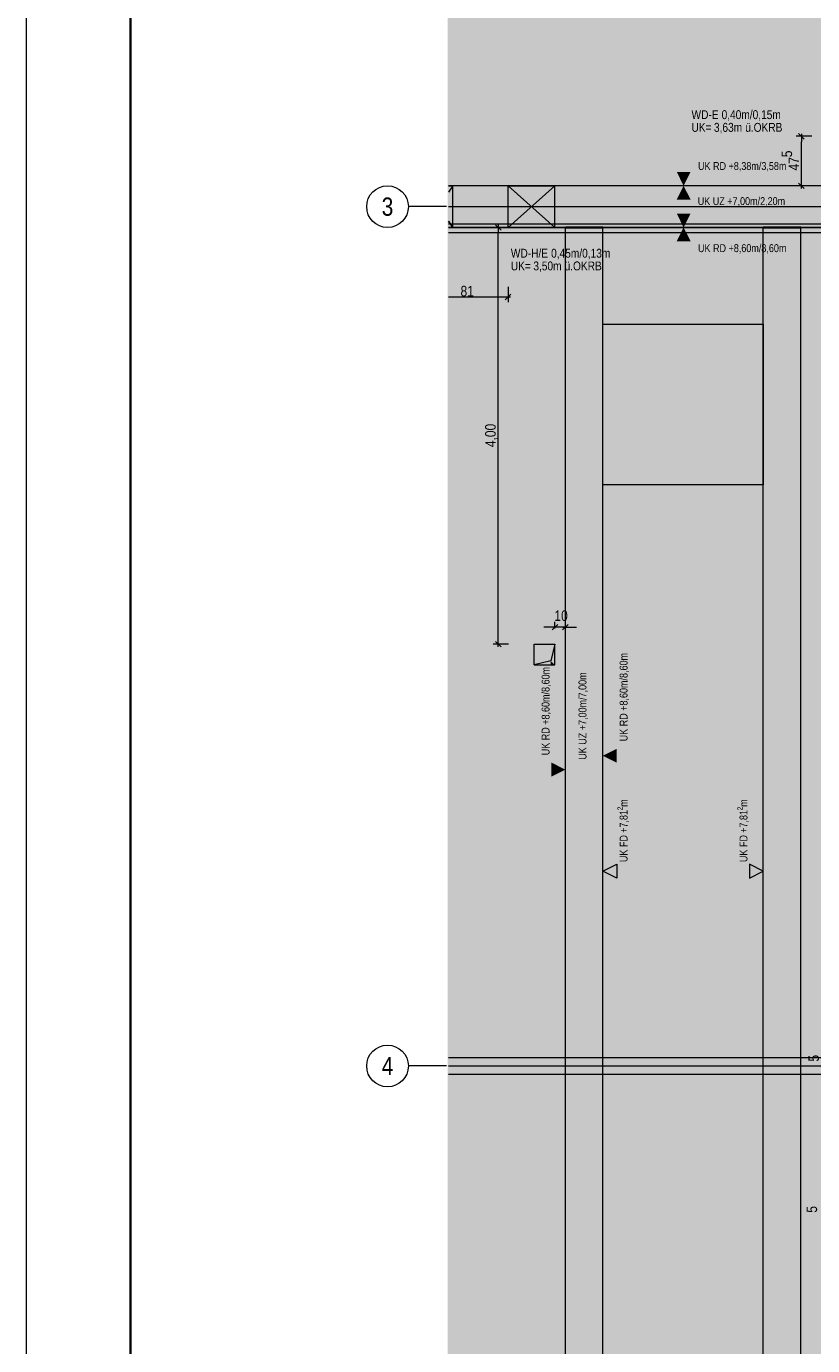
# Model space of a CAD drawing. Extents: x -620 to 300, y 62 to 1107.
# Tile 52 of 256: x -620 to -469, y 548 to 802. Entities that reach past the tile are written whole.
import ezdxf
from ezdxf.enums import TextEntityAlignment as Align
from ezdxf.lldxf.tags import DXFTag

# ---------------------------------------------------------------- set-up
doc = ezdxf.new("R2010")
doc.units = 0
doc.layers.get('0').update_dxf_attribs({"lineweight": 35})
for name, color, linetype, lineweight, true_color in [('00_Beschriftung UZ', 3, 'Continuous', 13, 0x00ff00), ('30 -34 Innenwände- 11 Durchbruch', 4, 'Continuous', 9, 0x00ffff), ('30 -34 Innenwände- 6 Elemente', 7, 'Continuous', 9, 0xff6633), ('30 -35 Decken- 1 Konstruktion-Träger- Stahlbeton', 7, 'grob-A06G9FRA8I', 13, 0x33aa00), ('30 -35 Decken- 11 Durchbruch', 5, 'Continuous', 15, 0x0000ff), ('70 -76 Bemaßung- 2 Allgemein', 9, 'Continuous', 5, 0x808080), ('iwb_Layout Achsbezeichung', 1, 'Continuous', 13, 0xff0000), ('iwb_Layout BA_Markierung', 7, 'Continuous', 9, 0xbadcdc)]:
    doc.layers.add(name, color=color, linetype=linetype, lineweight=lineweight, true_color=true_color)
for name, color, linetype, lineweight in [('70 -71 Achsen- 1 Gebäudeachsen', 7, 'STRICHPUNKT2-A06G9FR98I', 18), ('iwb_Plankopf Rahmen', 7, 'Continuous', 35), ('Keine', 7, 'Continuous', 9)]:
    doc.layers.add(name, color=color, linetype=linetype, lineweight=lineweight)
doc.layers.add('iwb_Schraffur_Unterzug', color=7, linetype='Continuous', lineweight=5, true_color=0xffffcc, plot=False)
doc.styles.get("Standard").update_dxf_attribs({"font": 'ARIALN.TTF'})
tags = doc.linetypes.add('grob-A06G9FRA8I', pattern=[14, 3, -8, 3]).pattern_tags.tags
tags[8:9] = [DXFTag(74, 4), DXFTag(75, 0), DXFTag(340, '0'), DXFTag(46, 0.0), DXFTag(50, 0.0), DXFTag(44, 0.0), DXFTag(45, 0.0)]
tags[6:7] = [DXFTag(74, 4), DXFTag(75, 0), DXFTag(340, '0'), DXFTag(46, 0.0), DXFTag(50, 0.0), DXFTag(44, 0.0), DXFTag(45, 0.0)]
tags[4:5] = [DXFTag(74, 4), DXFTag(75, 0), DXFTag(340, '0'), DXFTag(46, 0.0), DXFTag(50, 0.0), DXFTag(44, 0.0), DXFTag(45, 0.0)]
tags = doc.linetypes.add('STRICHPUNKT2', pattern=[12.7, 6.35, -3.175, 0, -3.175]).pattern_tags.tags
tags[10:11] = [DXFTag(74, 4), DXFTag(75, 0), DXFTag(340, '0'), DXFTag(46, 0.0), DXFTag(50, 0.0), DXFTag(44, 0.0), DXFTag(45, 0.0)]
tags[8:9] = [DXFTag(74, 4), DXFTag(75, 0), DXFTag(340, '0'), DXFTag(46, 0.0), DXFTag(50, 0.0), DXFTag(44, 0.0), DXFTag(45, 0.0)]
tags[6:7] = [DXFTag(74, 4), DXFTag(75, 0), DXFTag(340, '0'), DXFTag(46, 0.0), DXFTag(50, 0.0), DXFTag(44, 0.0), DXFTag(45, 0.0)]
tags[4:5] = [DXFTag(74, 4), DXFTag(75, 0), DXFTag(340, '0'), DXFTag(46, 0.0), DXFTag(50, 0.0), DXFTag(44, 0.0), DXFTag(45, 0.0)]
tags = doc.linetypes.add('STRICHPUNKT2-A06G9FR98I', pattern=[12.7, 6.35, -3.175, 0, -3.175]).pattern_tags.tags
tags[10:11] = [DXFTag(74, 4), DXFTag(75, 0), DXFTag(340, '0'), DXFTag(46, 0.0), DXFTag(50, 0.0), DXFTag(44, 0.0), DXFTag(45, 0.0)]
tags[8:9] = [DXFTag(74, 4), DXFTag(75, 0), DXFTag(340, '0'), DXFTag(46, 0.0), DXFTag(50, 0.0), DXFTag(44, 0.0), DXFTag(45, 0.0)]
tags[6:7] = [DXFTag(74, 4), DXFTag(75, 0), DXFTag(340, '0'), DXFTag(46, 0.0), DXFTag(50, 0.0), DXFTag(44, 0.0), DXFTag(45, 0.0)]
tags[4:5] = [DXFTag(74, 4), DXFTag(75, 0), DXFTag(340, '0'), DXFTag(46, 0.0), DXFTag(50, 0.0), DXFTag(44, 0.0), DXFTag(45, 0.0)]

# ---------------------------------------------------------------- blocks, each defined once
blk = doc.blocks.new('Polygon-A06G9FR18I')
at = {"color": 0, "linetype": 'ByBlock', "lineweight": -2, "ltscale": 0.13}
blk.add_solid([(-459.02, 82.71), (-538.75, 82.5), (-458.86, 1079.92), (-538.75, 1079.92)], dxfattribs=at)
blk = doc.blocks.new('Referenz-A06G9FRB8I')
at = {"layer": '00_Beschriftung UZ', "color": 0, "linetype": 'Continuous', "lineweight": 5, "ltscale": 0.13}
for p, q in [((-538.63, 762.05), (-458.08, 762.05)), ((-508.98, 639.46), (-506.31, 640.79)), ((-506.31, 638.12), (-508.98, 639.46)), ((-506.31, 640.79), (-506.31, 638.12)), ((-480.84, 640.79), (-480.85, 638.12)), ((-480.85, 638.12), (-478.18, 639.46)), ((-478.18, 639.46), (-480.84, 640.79))]:
    blk.add_line(p, q, dxfattribs=at)
at = {"layer": '00_Beschriftung UZ', "color": 0, "linetype": 'Continuous', "lineweight": 0, "ltscale": 0.13}
for points in [[(-494.8, 773.72), (-493.47, 771.05), (-492.13, 773.72)], [(-494.8, 768.38), (-493.47, 771.05), (-492.13, 768.38)], [(-494.8, 765.72), (-493.47, 763.05), (-492.13, 765.72)], [(-494.8, 760.38), (-493.47, 763.05), (-492.13, 760.38)], [(-506.31, 660.29), (-508.98, 661.62), (-506.31, 662.96)], [(-518.85, 657.62), (-516.18, 658.95), (-518.84, 660.29)]]:
    blk.add_solid(points, dxfattribs=at)
at = {"layer": '30 -34 Innenwände- 11 Durchbruch', "color": 0, "linetype": 'Continuous', "ltscale": 0.13}
for p, q in [((-537.78, 771.05), (-538.63, 769.84)), ((-538.63, 771.05), (-537.78, 771.05)), ((-537.78, 771.05), (-538.63, 769.84)), ((-537.78, 763.05), (-537.78, 771.05)), ((-527.18, 763.06), (-527.18, 771.06)), ((-527.18, 771.06), (-518.18, 763.06)), ((-518.18, 771.06), (-527.18, 763.06)), ((-527.18, 771.06), (-518.18, 771.06)), ((-518.18, 771.06), (-527.18, 763.06)), ((-518.18, 763.06), (-527.18, 771.06)), ((-518.18, 763.06), (-518.18, 771.06)), ((-538.63, 764.27), (-537.78, 763.05)), ((-537.78, 763.05), (-538.63, 764.27)), ((-538.63, 763.05), (-537.78, 763.05)), ((-527.18, 763.06), (-518.18, 763.06))]:
    blk.add_line(p, q, dxfattribs=at)
at = {"layer": '30 -34 Innenwände- 11 Durchbruch', "color": 0, "lineweight": 0}
for points in [[(-537.78, 763.05), (-538.63, 769.84), (-537.78, 771.05)], [(-527.18, 763.06), (-527.18, 771.06), (-522.68, 767.06)], [(-518.18, 763.06), (-522.68, 767.06), (-518.18, 771.06)], [(-537.78, 763.05), (-538.63, 764.27), (-538.63, 769.84)]]:
    blk.add_solid(points, dxfattribs=at)
at = {"layer": '30 -34 Innenwände- 6 Elemente', "color": 0, "linetype": 'Continuous', "ltscale": 0.13}
for p, q in [((-459.58, 763.65), (-538.63, 763.65)), ((-538.63, 763.05), (-459.58, 763.05))]:
    blk.add_line(p, q, dxfattribs=at)
at = {"layer": '30 -35 Decken- 1 Konstruktion-Träger- Stahlbeton', "color": 0}
for p, q in [((-451.58, 771.05), (-538.63, 771.05)), ((-451.58, 763.05), (-538.63, 763.05)), ((-516.18, 216.05), (-516.18, 763.05)), ((-508.98, 216.05), (-508.98, 763.05)), ((-478.18, 216.05), (-478.18, 763.05)), ((-470.98, 216.05), (-470.98, 763.05)), ((-538.63, 603.65), (-459.58, 603.65)), ((-538.63, 600.45), (-459.58, 600.45))]:
    blk.add_line(p, q, dxfattribs=at)
at = {"layer": '30 -35 Decken- 1 Konstruktion-Träger- Stahlbeton', "color": 0, "linetype": 'Continuous', "lineweight": 35, "ltscale": 0.35}
for p, q in [((-516.18, 763.05), (-508.98, 763.05)), ((-478.18, 763.05), (-470.98, 763.05))]:
    blk.add_line(p, q, dxfattribs=at)
at = {"layer": '30 -35 Decken- 11 Durchbruch', "color": 0, "linetype": 'Continuous', "ltscale": 0.15}
for p, q in [((-522.18, 679.05), (-522.18, 683.05)), ((-522.18, 683.05), (-518.18, 683.05)), ((-518.18, 683.05), (-518.98, 679.85)), ((-518.18, 683.05), (-518.98, 679.85)), ((-518.18, 679.05), (-518.18, 683.05)), ((-518.98, 679.85), (-522.18, 679.05)), ((-518.98, 679.85), (-522.18, 679.05)), ((-522.18, 679.05), (-518.18, 679.05))]:
    blk.add_line(p, q, dxfattribs=at)
at = {"layer": '30 -35 Decken- 11 Durchbruch', "color": 0, "lineweight": 0}
for points in [[(-518.18, 679.05), (-518.98, 679.85), (-518.18, 683.05)], [(-518.98, 679.05), (-522.18, 679.05), (-518.98, 679.85)], [(-518.98, 679.05), (-518.98, 679.85), (-518.18, 679.05)]]:
    blk.add_solid(points, dxfattribs=at)
at = {"layer": '70 -71 Achsen- 1 Gebäudeachsen', "color": 0, "linetype": 'STRICHPUNKT2-A06G9FR98I', "ltscale": 0.18}
for p, q in [((-538.63, 767.05), (75.97, 767.05)), ((-538.63, 602.05), (75.97, 602.05))]:
    blk.add_line(p, q, dxfattribs=at)
at = {"layer": '70 -76 Bemaßung- 2 Allgemein', "color": 0, "linetype": 'Continuous', "ltscale": 0.13}
for p, q in [((-468.86, 780.55), (-471.86, 780.55)), ((-471.39, 781.08), (-470.32, 780.02)), ((-470.86, 781.05), (-470.86, 779.49)), ((-470.86, 772.11), (-470.86, 779.49)), ((-468.86, 771.05), (-471.86, 771.05)), ((-470.32, 770.52), (-471.39, 771.58)), ((-470.86, 770.55), (-470.86, 772.11)), ((-527.06, 763.05), (-530.06, 763.05)), ((-529.59, 763.58), (-528.52, 762.52)), ((-529.06, 763.55), (-529.06, 761.99)), ((-529.06, 684.11), (-529.06, 761.99)), ((-526.64, 750.21), (-527.71, 749.15)), ((-527.18, 751.68), (-527.18, 748.68)), ((-528.24, 749.68), (-538.63, 749.68)), ((-526.68, 749.68), (-528.24, 749.68)), ((-517.64, 686.84), (-518.71, 685.78)), ((-518.18, 686.05), (-518.18, 687.31)), ((-516.71, 685.78), (-515.64, 686.84)), ((-516.18, 686.05), (-516.18, 687.31)), ((-529.06, 682.55), (-529.06, 684.11)), ((-519.24, 686.31), (-520.3, 686.31)), ((-517.68, 686.31), (-519.24, 686.31)), ((-516.18, 686.31), (-518.18, 686.31)), ((-516.68, 686.31), (-515.12, 686.31)), ((-515.12, 686.31), (-514.05, 686.31)), ((-527.06, 683.05), (-530.06, 683.05)), ((-528.52, 682.52), (-529.59, 683.58))]:
    blk.add_line(p, q, dxfattribs=at)
at = {"layer": 'Keine', "color": 0, "linetype": 'grob-A06G9FRA8I', "ltscale": 0.13}
for p, q in [((-508.98, 744.45), (-478.18, 744.45)), ((-508.98, 713.65), (-508.98, 744.45)), ((-478.18, 744.45), (-478.18, 713.65)), ((-478.18, 713.65), (-508.98, 713.65))]:
    blk.add_line(p, q, dxfattribs=at)
at = {"layer": '00_Beschriftung UZ', "color": 0, "linetype": 'Continuous', "lineweight": 5, "ltscale": 0.13, "char_height": 1.5103, "attachment_point": 1}
for s, insert in [('{\\fArial Narrow;UK RD +8,38m/3,58m}', (-490.71, 775.6)), ('{\\fArial Narrow;UK UZ +7,00m/2,20m}', (-490.76, 768.86)), ('{\\fArial Narrow;UK RD +8,60m/8,60m}', (-490.71, 759.83))]:
    blk.add_mtext(s, dxfattribs=dict(at, insert=insert))
at = {"layer": '00_Beschriftung UZ', "color": 0, "linetype": 'Continuous', "lineweight": 5, "ltscale": 0.13, "attachment_point": 1, "rotation": 90}
for s, insert, char_height in [('{\\fArial Narrow;UK RD +8,60m/8,60m}', (-505.75, 664.38), 1.5103), ('{\\fArial Narrow;UK RD +8,60m/8,60m}', (-520.73, 661.7), 1.5103), ('{\\fArial Narrow;m}', (-505.75, 651.8), 1.5103), ('{\\fArial Narrow;m}', (-482.73, 651.8), 1.5103), ('{\\fArial Narrow;2}', (-506.17, 651.1), 1.0069), ('{\\fArial Narrow;+7,81}', (-505.75, 646.81), 1.5103), ('{\\fArial Narrow;2}', (-483.15, 651.1), 1.0069), ('{\\fArial Narrow;+7,81}', (-482.73, 646.81), 1.5103), ('{\\fArial Narrow;FD}', (-505.75, 644.08), 1.5103), ('{\\fArial Narrow;FD}', (-482.73, 644.08), 1.5103), ('{\\fArial Narrow;UK}', (-505.75, 641.19), 1.5103), ('{\\fArial Narrow;UK}', (-482.73, 641.19), 1.5103)]:
    blk.add_mtext(s, dxfattribs=dict(at, insert=insert, char_height=char_height))
at = {"layer": '00_Beschriftung UZ', "color": 0, "linetype": 'ByBlock', "lineweight": 5, "ltscale": 0.13, "insert": (-513.64, 660.84), "char_height": 1.5103, "attachment_point": 1, "rotation": 90}
blk.add_mtext('{\\fArial Narrow;UK UZ +7,00m/7,00m}', dxfattribs=at)
at = {"layer": '30 -34 Innenwände- 11 Durchbruch', "color": 0, "linetype": 'Continuous', "ltscale": 0.13, "char_height": 1.7, "attachment_point": 1}
for s, insert in [('{\\fArial Narrow;WD-E}', (-491.96, 785.56)), ('{\\fArial Narrow;0,40m/0,15m}', (-486.18, 785.56)), ('{\\fArial Narrow;UK=}', (-491.96, 783.12)), ('{\\fArial Narrow;3,63m}', (-487.65, 783.12)), ('{\\fArial Narrow;ü.OKRB}', (-481.65, 783.12)), ('{\\fArial Narrow;WD-H/E}', (-526.64, 758.95)), ('{\\fArial Narrow;0,45m/0,13m}', (-518.91, 758.95)), ('{\\fArial Narrow;UK=}', (-526.64, 756.51)), ('{\\fArial Narrow;3,50m}', (-522.32, 756.51)), ('{\\fArial Narrow;ü.OKRB}', (-516.33, 756.51))]:
    blk.add_mtext(s, dxfattribs=dict(at, insert=insert))
at = {"layer": '70 -76 Bemaßung- 2 Allgemein', "color": 0, "linetype": 'Continuous', "ltscale": 0.13, "char_height": 2.0138, "attachment_point": 1, "rotation": 90}
for s, insert in [('{\\fArial Narrow;5}', (-474.67, 776.53)), ('{\\fArial Narrow;47}', (-473.32, 773.99)), ('{\\fArial Narrow;4,00}', (-531.57, 720.87)), ('{\\fArial Narrow;5}', (-469.5, 602.89)), ('{\\fArial Narrow;5}', (-469.87, 573.87))]:
    blk.add_mtext(s, dxfattribs=dict(at, insert=insert))
at = {"layer": '70 -76 Bemaßung- 2 Allgemein', "color": 0, "linetype": 'Continuous', "ltscale": 0.13, "char_height": 2.0138, "attachment_point": 1}
for s, insert in [('{\\fArial Narrow;81}', (-536.3, 751.83)), ('{\\fArial Narrow;10}', (-518.28, 689.51))]:
    blk.add_mtext(s, dxfattribs=dict(at, insert=insert))
blk = doc.blocks.new('Referenz-A06G9FRD8I')
at = {"layer": 'iwb_Schraffur_Unterzug', "linetype": 'Continuous', "ltscale": 0.13}
for points in [[(-512.18, 216.05), (-516.18, 216.05), (-516.18, 763.05), (-508.98, 763.05), (-508.98, 216.05)], [(-474.18, 216.05), (-478.18, 216.05), (-478.18, 763.05), (-470.98, 763.05), (-470.98, 216.05)]]:
    blk.add_hatch(color=256, dxfattribs=at).paths.add_polyline_path(points)
for points in [[(-538.63, 771.05), (75.97, 771.05), (75.97, 769.4)], [(-538.63, 771.05), (75.97, 769.4), (-538.63, 768.69)], [(-538.63, 768.69), (75.97, 769.4), (75.97, 764.71)], [(-538.63, 768.69), (75.97, 764.71), (-538.63, 765.41)], [(-538.63, 765.41), (75.97, 764.71), (75.97, 763.05)], [(-538.63, 765.41), (75.97, 763.05), (-538.63, 763.05)]]:
    blk.add_solid(points, dxfattribs=at)

msp = doc.modelspace()

# ---------------------------------------------------------------- linework, layer by layer
at = {"layer": 'iwb_Layout Achsbezeichung', "linetype": 'STRICHPUNKT2', "lineweight": 13, "ltscale": 0.39}
for p, q in [((-538.98, 767.05), (-546.32, 767.05)), ((-538.98, 602.05), (-546.32, 602.05))]:
    msp.add_line(p, q, dxfattribs=at)
at = {"layer": 'iwb_Layout Achsbezeichung', "ltscale": 0.39}
for centre in [(-550.32, 767.05), (-550.32, 602.05)]:
    msp.add_circle(centre, 4, dxfattribs=at)
at = {"layer": 'iwb_Plankopf Rahmen', "color": 8, "lineweight": 13, "ltscale": 0.13, "true_color": 0x808080}
msp.add_lwpolyline([(300.35, 62.43), (-619.65, 62.43), (-619.65, 1107.43), (300.35, 1107.43), (300.35, 62.43)], close=True, dxfattribs=at)
at = {"layer": 'iwb_Plankopf Rahmen', "ltscale": 0.35}
msp.add_lwpolyline([(-599.65, 67.43), (-599.65, 1102.43), (295.35, 1102.43), (295.35, 67.43), (-599.65, 67.43)], close=True, dxfattribs=at)

# ---------------------------------------------------------------- block references
at = {"color": 8, "lineweight": 25, "ltscale": 0.25, "true_color": 0x808080}
for name in ['Referenz-A06G9FRB8I', 'Referenz-A06G9FRD8I']:
    msp.add_blockref(name, (0, 0), dxfattribs=at)
at = {"layer": 'iwb_Layout BA_Markierung', "ltscale": 0.13}
msp.add_blockref('Polygon-A06G9FR18I', (0, 0), dxfattribs=at)

# ---------------------------------------------------------------- texts
at = {"layer": 'iwb_Layout Achsbezeichung', "ltscale": 0.39}
for s, p in [('3', (-550.32, 767.05)), ('4', (-550.32, 602.05))]:
    msp.add_text(s, height=3.5, dxfattribs=at).set_placement(p, align=Align.MIDDLE_CENTER)

doc.saveas('drawing.dxf')
